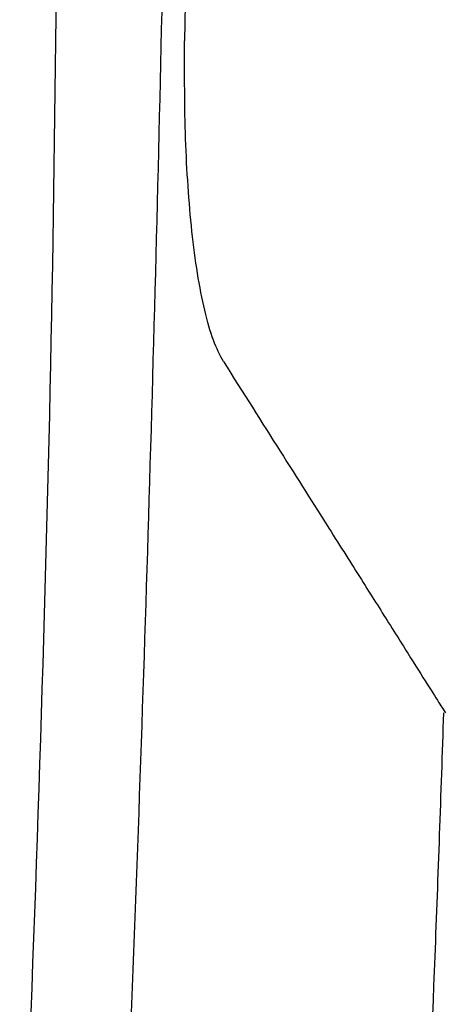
# Model space of a CAD drawing. Header units: millimetres. Extents: x -203 to 471, y -207 to 525.
# Tile 15 of 106: x 92 to 101, y 92 to 112. Entities that reach past the tile are written whole.
import ezdxf

# ---------------------------------------------------------------- set-up
doc = ezdxf.new("R2010")
doc.units = ezdxf.units.MM

msp = doc.modelspace()

# ---------------------------------------------------------------- linework, layer by layer
at = {"color": 7, "linetype": 'Continuous', "lineweight": 25}
for points, knots in [([(94.483, 85.749), (94.505, 86.273), (94.857, 94.429), (95.376, 110.227), (95.62, 126.511), (95.653, 135.156), (95.657, 136.159)], [0, 0, 0, 0, 0.031184, 0.485677, 0.940323, 1, 1, 1, 1]), ([(95.96, 136.065), (95.962, 132.016), (95.967, 123.917), (95.871, 115.821), (95.822, 111.773)], [0, 0, 0, 0, 0.499972, 1, 1, 1, 1]), ([(92.429, 85.656), (92.642, 91.115), (93.068, 102.033), (93.278, 118.424), (93.131, 129.349), (93.058, 134.812)], [0, 0, 0, 0, 0.333315, 0.666677, 1, 1, 1, 1]), ([(96.62, 105.182), (96.549, 105.315), (96.41, 105.58), (96.23, 106.213), (96.082, 106.978), (95.968, 107.845), (95.888, 108.779), (95.819, 110.078), (95.821, 111.095), (95.822, 111.773)], [0, 0, 0, 0, 0.130327, 0.257806, 0.3845, 0.50966, 0.63305, 0.755439, 1, 1, 1, 1]), ([(96.62, 105.182), (97.019, 104.551), (97.82, 103.289), (98.743, 101.829), (99.475, 100.671), (100.062, 99.741), (100.55, 98.968), (100.913, 98.392), (101.142, 98.029), (101.17, 97.984), (101.185, 97.962)], [0, 0, 0, 0, 0.139823, 0.279929, 0.389744, 0.499451, 0.624129, 0.748996, 0.874239, 1, 1, 1, 1]), ([(99.985, 73.88), (100.356, 80.235), (100.823, 88.259), (101.097, 96.292), (101.154, 97.963)], [0, 0, 0, 0, 0.79202, 1, 1, 1, 1])]:
    msp.add_open_spline(points, degree=3, knots=knots, dxfattribs=at)

doc.saveas('drawing.dxf')
